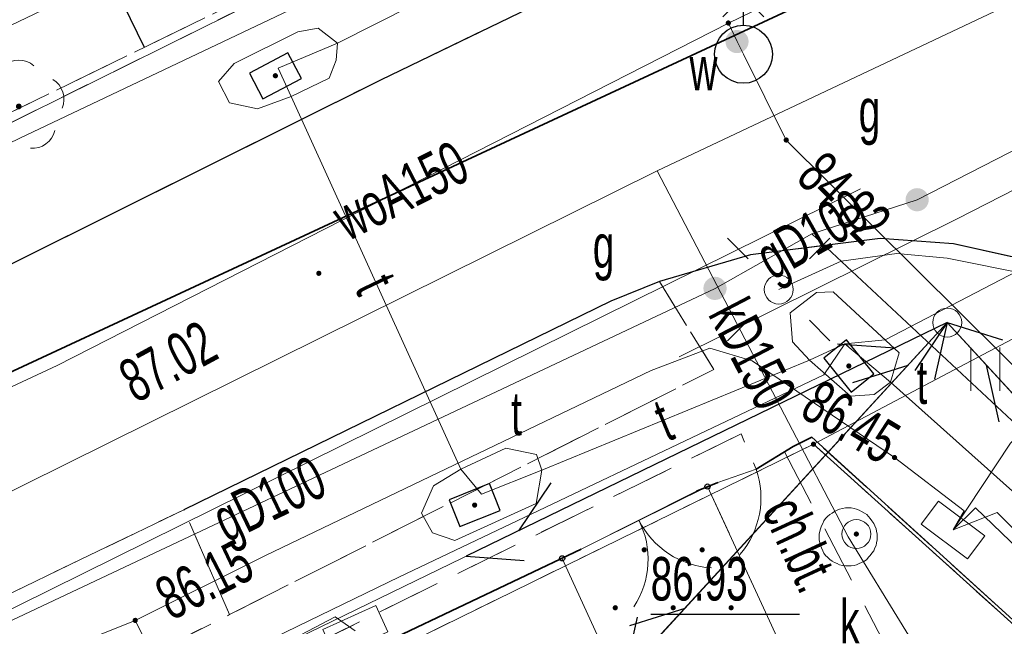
# Model space of a CAD drawing. Header units: metres. Extents: x 7504240 to 7504745, y 5782869 to 5783359.
# Tile 61 of 93: x 7504540 to 7504557, y 5783016 to 5783026. Entities that reach past the tile are written whole.
import ezdxf
from ezdxf.enums import TextEntityAlignment as Align

# ---------------------------------------------------------------- set-up
doc = ezdxf.new("R2010")
doc.units = ezdxf.units.M
doc.header["$MEASUREMENT"] = 0
for name, pattern in [('1.0_0.5', [1.5, 1, -0.5]), ('1.5_0.5', [2, 1.5, -0.5]), ('219-500', [0]), ('egug-500', [1, 0.5, -0.5]), ('l219_500', [0]), ('l32_500', [0]), ('otob_500', [0]), ('otof_500', [0]), ('sutp_500', [0])]:
    doc.linetypes.add(name, pattern=pattern)
doc.layers.get('0').update_dxf_attribs({"color": 2, "linetype": 'CONTINUOUS', "lineweight": 5})
for name, color, linetype in [('000 Inne (niezydentyfikowane)', 7, 'CONTINUOUS'), ('203-punkt graniczny', 7, 'CONTINUOUS'), ('216-obręb ewidencyjny', 7, 'CONTINUOUS'), ('218-kontur użytku gruntowego', 7, 'CONTINUOUS'), ('219-działka ewidencyjna', 7, 'CONTINUOUS'), ('brama', 7, 'CONTINUOUS'), ('chodnik', 7, 'CONTINUOUS'), ('chodnik-Atr17', 7, 'CONTINUOUS'), ('drzewo liściaste', 7, 'CONTINUOUS'), ('furtka', 7, 'CONTINUOUS'), ('hydrant', 7, 'CONTINUOUS'), ('jezdnia', 7, 'CONTINUOUS'), ('komora podziemna', 7, 'CONTINUOUS'), ('krawężnik', 7, 'CONTINUOUS'), ('latarnia', 7, 'CONTINUOUS'), ('ogrodzenie trwałe', 7, 'CONTINUOUS'), ('pikieta sztuczna', 7, 'CONTINUOUS'), ('pikieta sztuczna-Atr2', 7, 'CONTINUOUS'), ('przewód elektroenergetyczny podziemny', 7, 'CONTINUOUS'), ('przewód gazowy', 7, 'CONTINUOUS'), ('przewód gazowy-Atr1', 7, 'CONTINUOUS'), ('przewód kanalizacyjny', 7, 'CONTINUOUS'), ('przewód kanalizacyjny-Atr1', 7, 'CONTINUOUS'), ('przewód telekomunikacyjny napowietrzny', 7, 'CONTINUOUS'), ('przewód telekomunikacyjny podziemny', 7, 'CONTINUOUS'), ('przewód telekomunikacyjny podziemny-Atr1', 7, 'CONTINUOUS'), ('przewód wodociągowy', 7, 'CONTINUOUS'), ('przewód wodociągowy-Atr1', 7, 'CONTINUOUS'), ('Punkt budynku', 7, 'CONTINUOUS'), ('rzędna', 7, 'CONTINUOUS'), ('rzędna-Atr2', 7, 'CONTINUOUS'), ('skarpa nieumocniona', 7, 'CONTINUOUS'), ('szafa elektroenergetyczna lub kontener', 7, 'CONTINUOUS'), ('słup przewodów napowietrznych', 7, 'CONTINUOUS'), ('trawnik', 7, 'CONTINUOUS'), ('wjazd do podziemia', 7, 'CONTINUOUS'), ('właz do komory lub kanału - okrągły', 7, 'CONTINUOUS'), ('właz do komory lub kanału - okrągły-Atr17', 7, 'CONTINUOUS'), ('właz do komory lub kanału - prostokątny', 7, 'CONTINUOUS'), ('właz do komory lub kanału - prostokątny-Atr17', 7, 'CONTINUOUS'), ('zasuwa lub zawór', 7, 'CONTINUOUS'), ('zasuwa lub zawór-Atr17', 7, 'CONTINUOUS')]:
    doc.layers.add(name, color=color, linetype=linetype)
doc.styles.get("Standard").update_dxf_attribs({"font": 'Working1250', "width": 0.75})
doc.linetypes.add('902-500', pattern='A,3.75,0,[1,ksztalty.shx,S=0.5,R=0,X=0,Y=0],3.75', length=7.5)

# ---------------------------------------------------------------- blocks, each defined once
blk = doc.blocks.new('OP021')
at = {"linetype": 'Continuous', "lineweight": 13}
h = blk.add_hatch(color=0, dxfattribs=at)
edge = h.paths.add_edge_path()
edge.add_arc((0, 0), 0.05, 0, 360)
at = {"color": 0, "linetype": 'Continuous', "lineweight": 13}
for centre, start, end in [((0, 0.4), 49.272, 130.728), ((-0.38, 0.124), 121.308, 202.548), ((0.38, 0.124), 337.452, 58.692), ((-0.235, -0.324), 193.221, 274.871), ((0.235, -0.324), 265.129, 346.779)]:
    blk.add_arc(centre, 0.4, start, end, dxfattribs=at)
blk = doc.blocks.new('PW01')
at = {"linetype": 'Continuous', "lineweight": 13}
h = blk.add_hatch(color=0, dxfattribs=at)
edge = h.paths.add_edge_path()
edge.add_arc((0, 0), 0.045, 0, 360)
blk = doc.blocks.new('SUPWP')
at = {"color": 0, "linetype": 'Continuous'}
blk.add_lwpolyline([(-0.375, -0.25), (0.375, -0.25), (0.375, 0.25), (-0.375, 0.25)], close=True, dxfattribs=at)
blk = doc.blocks.new('US18')
at = {"color": 0, "linetype": 'Continuous', "lineweight": 13}
for p, q in [((-0.5, -0.25), (-0.5, 0.25)), ((-0.5, 0.25), (0.5, 0.25)), ((0.5, -0.25), (0.5, 0.25)), ((-0.5, -0.25), (0.5, -0.25))]:
    blk.add_line(p, q, dxfattribs=at)
blk = doc.blocks.new('US25')
at = {"linetype": 'Continuous', "lineweight": 0}
h = blk.add_hatch(color=0, dxfattribs=at)
edge = h.paths.add_edge_path()
edge.add_arc((0, 0), 0.2, 0, 360)
blk = doc.blocks.new('SUWH')
at = {"color": 0, "linetype": 'Continuous'}
for p in [(-0.354, 0.646), (0, 0.5), (0.354, 0.646)]:
    blk.add_line(p, (0, 1), dxfattribs=at)
blk.add_circle((0, 0), 0.5, dxfattribs=at)
blk = doc.blocks.new('SM01')
at = {"color": 0, "linetype": 'Continuous', "lineweight": 13}
for p, q in [((-0.53, 0.531), (-0.883, 0.884)), ((0.531, 0.531), (0.884, 0.884)), ((-0.53, -0.53), (-0.883, -0.883)), ((0.531, -0.53), (0.884, -0.883))]:
    blk.add_line(p, q, dxfattribs=at)
blk.add_circle((0, 0), 0.25, dxfattribs=at)
blk = doc.blocks.new('US22')
at = {"color": 0, "linetype": 'Continuous', "lineweight": 13}
blk.add_circle((0, 0), 0.25, dxfattribs=at)
blk = doc.blocks.new('US15')
at = {"color": 0, "linetype": 'Continuous', "lineweight": 13}
blk.add_circle((0, 0), 0.25, dxfattribs=at)
blk = doc.blocks.new('OK02')
at = {"color": 0, "linetype": 'Continuous', "lineweight": 0}
for centre, start, end in [((-1.5, 0), 0, 60), ((1.5, 0), 120, 180)]:
    blk.add_arc(centre, 1.5, start, end, dxfattribs=at)
blk = doc.blocks.new('OK04')
at = {"color": 0, "linetype": 'Continuous', "lineweight": 0}
blk.add_arc((1.5, 0.001), 1.5, 120, 180, dxfattribs=at)
blk = doc.blocks.new('TU04')
at = {"color": 0, "linetype": 'Continuous', "lineweight": 13}
for p, q in [((0, 0), (0, 0.75)), ((0.5, 0), (0.5, 0.75))]:
    blk.add_line(p, q, dxfattribs=at)
blk = doc.blocks.new('SUTP')
at = {"color": 0, "linetype": 'Continuous'}
for p, q in [((0, 0), (0.866, 0.5)), ((9.232, 0), (8.366, 0.5)), ((0, 0), (9.232, 0)), ((1.866, -0.5), (1, 0)), ((7.366, -0.5), (8.232, 0))]:
    blk.add_line(p, q, dxfattribs=at)
blk = doc.blocks.new('203')
at = {"linetype": 'Continuous', "lineweight": 0}
h = blk.add_hatch(color=0, dxfattribs=at)
edge = h.paths.add_edge_path()
edge.add_arc((0, 0), 0.045, 0, 360)
blk = doc.blocks.new('PUNKTBUD')
at = {"color": 0}
blk.add_circle((0, 0), 0.045, dxfattribs=at)
blk = doc.blocks.new('PW02')
at = {"linetype": 'Continuous', "lineweight": 13}
h = blk.add_hatch(color=0, dxfattribs=at)
edge = h.paths.add_edge_path()
edge.add_arc((0, 0), 0.045, 0, 360)

msp = doc.modelspace()

# ---------------------------------------------------------------- linework, layer by layer
at = {"layer": '000 Inne (niezydentyfikowane)', "color": 7, "linetype": 'Continuous', "lineweight": 25, "flags": 128}
msp.add_lwpolyline([(7504541.98, 5783025.51), (7504539.91, 5783029.75)], dxfattribs=at)
at = {"layer": '216-obręb ewidencyjny', "color": 7, "linetype": 'l32_500', "lineweight": 35, "flags": 128}
msp.add_lwpolyline([(7504628.61, 5783061.26), (7504478.44, 5782991.44)], dxfattribs=at)
at = {"layer": '218-kontur użytku gruntowego', "color": 3, "linetype": 'egug-500', "lineweight": 18, "flags": 128}
for points in [[(7504478.44, 5782991.44), (7504628.61, 5783061.26)], [(7504519.04, 5783014), (7504567.29, 5783037.88)], [(7504553.53, 5783018.66), (7504546.22, 5783015.08)], [(7504573.795, 5783000.391), (7504553.53, 5783018.66)]]:
    msp.add_lwpolyline(points, dxfattribs=at)
at = {"layer": '219-działka ewidencyjna', "color": 7, "linetype": 'l219_500', "lineweight": 18, "flags": 128}
msp.add_lwpolyline([(7504628.61, 5783061.26), (7504478.44, 5782991.44)], dxfattribs=at)
at = {"layer": '219-działka ewidencyjna', "color": 7, "linetype": '219-500', "lineweight": 18, "flags": 128}
for points in [[(7504628.61, 5783061.26), (7504478.44, 5782991.44)], [(7504519.04, 5783014), (7504567.29, 5783037.88)], [(7504553.53, 5783018.66), (7504573.34, 5783029.13)], [(7504546.22, 5783015.08), (7504553.53, 5783018.66)], [(7504573.795, 5783000.391), (7504553.53, 5783018.66)]]:
    msp.add_lwpolyline(points, dxfattribs=at)
at = {"layer": 'brama', "color": 7, "linetype": 'otob_500', "lineweight": 18, "flags": 128}
msp.add_lwpolyline([(7504551.51, 5783017.85), (7504549.52, 5783016.85)], dxfattribs=at)
at = {"layer": 'chodnik', "color": 7, "linetype": '1.0_0.5', "lineweight": 18, "flags": 128}
for points in [[(7504542.66, 5783017.53), (7504550.03, 5783021.13), (7504550.87, 5783021.47), (7504551.81, 5783019.95), (7504543.45, 5783015.72)], [(7504543.13, 5783013.81), (7504542.62, 5783014.08), (7504552.28, 5783018.84), (7504552.54, 5783018.23), (7504551.88, 5783018), (7504551.51, 5783017.85), (7504549.52, 5783016.85)], [(7504553.03, 5783018.53), (7504556.09, 5783012.67), (7504556.31, 5783012.15), (7504555.31, 5783011.7), (7504555.57, 5783011.09), (7504554.98, 5783010.84), (7504553.94, 5783013.08), (7504551.7, 5783017.93), (7504552.54, 5783018.23)]]:
    msp.add_lwpolyline(points, close=True, dxfattribs=at)
at = {"layer": 'furtka', "color": 7, "linetype": 'otof_500', "lineweight": 18, "flags": 128}
msp.add_lwpolyline([(7504552.54, 5783018.23), (7504551.88, 5783018)], dxfattribs=at)
at = {"layer": 'jezdnia', "color": 7, "linetype": '1.5_0.5', "lineweight": 18, "flags": 128}
for points in [[(7504258.91, 5783102.195), (7504259.32, 5783101.71), (7504260.19, 5783100.87), (7504261.03, 5783100.2), (7504262.23, 5783099.48), (7504263.58, 5783098.75), (7504271.27, 5783096.34), (7504273.07, 5783095.78), (7504273.4, 5783095.77), (7504279.31, 5783093.59), (7504279.17, 5783092.79), (7504278.85, 5783090.82), (7504278.64, 5783087.72), (7504278.81, 5783086.08), (7504282.18, 5783066.33), (7504283.44, 5783058.97), (7504284.42, 5783053.22), (7504284.91, 5783049.94), (7504285.49, 5783046.49), (7504285.84, 5783044.92), (7504286.31, 5783043.45), (7504286.85, 5783042.21), (7504287.36, 5783041.25), (7504289.58, 5783038.5), (7504293.54, 5783034.48), (7504295.7, 5783032.45), (7504300.71, 5783028.28), (7504305.95, 5783024.59), (7504308.28, 5783023.17), (7504310.62, 5783021.96), (7504313.43, 5783020.91), (7504340.95, 5783013.8), (7504343.87, 5783015), (7504366.83, 5783009.82), (7504368.46, 5783007.35), (7504380.09, 5783004.41), (7504392.58, 5783000.89), (7504409.71, 5782996.44), (7504418.79, 5782994.61), (7504427.67, 5782993.29), (7504438.12, 5782992.39), (7504446.48, 5782991.94), (7504453.86, 5782991.9), (7504457.37, 5782992.02), (7504461.74, 5782992.36), (7504466.89, 5782992.96), (7504475.17, 5782994.75), (7504481.39, 5782996.44), (7504489.89, 5782999.25), (7504498.82, 5783002.54), (7504509.98, 5783007.34), (7504522.54, 5783013.35), (7504529.26, 5783016.68), (7504538.28, 5783021.08), (7504546.06, 5783024.95), (7504563.03, 5783033.15), (7504576.07, 5783039.52), (7504582.27, 5783042.49), (7504590.59, 5783046.56), (7504598.34, 5783050.34), (7504604.14, 5783053.16), (7504612.18, 5783057.1), (7504619.41, 5783060.65), (7504623.25, 5783062.68), (7504628.55, 5783065.83), (7504632.69, 5783068.5), (7504637.19, 5783071.66), (7504640.42, 5783074.18), (7504646.93, 5783079.7), (7504651.35, 5783083.5), (7504656.24, 5783087.72), (7504659.96, 5783091.18), (7504663.58, 5783094.96), (7504668.61, 5783100.21), (7504672.24, 5783104.28), (7504673.98, 5783106.47), (7504676.16, 5783109.22), (7504677.92, 5783111.69), (7504683.21, 5783119.6), (7504692.97, 5783134.06), (7504697.28, 5783140.66), (7504703.94, 5783137.76), (7504702.01, 5783134.84), (7504700.11, 5783131.95), (7504682.52, 5783107.61), (7504681.53, 5783107.36), (7504680.83, 5783106.66), (7504679.47, 5783104.87), (7504671.52, 5783096.13), (7504667.4, 5783091.62), (7504665.49, 5783089.55), (7504663.61, 5783087.67), (7504662.46, 5783086.44), (7504660.96, 5783085.08), (7504658.9, 5783083.2), (7504656.05, 5783080.53), (7504654.45, 5783079), (7504652.94, 5783077.72), (7504651.64, 5783076.47), (7504650.36, 5783075.37), (7504648.75, 5783073.98), (7504646.46, 5783072.13), (7504645.81, 5783071.59), (7504644.26, 5783070.33), (7504641.19, 5783067.95), (7504637.74, 5783065.38), (7504634.35, 5783062.98), (7504630.46, 5783060.56), (7504628.13, 5783059.2), (7504623.19, 5783056.57), (7504609.99, 5783050.25), (7504604.6, 5783047.61), (7504591.25, 5783041.21), (7504585.49, 5783038.44), (7504574.11, 5783032.73), (7504572.98, 5783032.14), (7504571.83, 5783031.12), (7504570.86, 5783029.98), (7504570.06, 5783028.28), (7504569.86, 5783026.77), (7504569.7, 5783024.89), (7504570.78, 5783021.85), (7504573.24, 5783017.15), (7504573.89, 5783016.17), (7504582.776, 5783007.938)], [(7504577.831, 5783003.782), (7504558.98, 5783020.81), (7504558.19, 5783021.34), (7504557.01, 5783021.88), (7504555.95, 5783022.12), (7504554.68, 5783022.21), (7504552.44, 5783021.93), (7504550.87, 5783021.47), (7504550.03, 5783021.13), (7504542.66, 5783017.53), (7504537.48, 5783015.03), (7504523.13, 5783008.03), (7504517.19, 5783005.17), (7504514.08, 5783003.77), (7504502.02, 5782998.51), (7504488.87, 5782993.68), (7504484.23, 5782992.16), (7504480.8, 5782991.1), (7504476.85, 5782990.02), (7504473.94, 5782989.24), (7504470.36, 5782988.44), (7504467.43, 5782987.96), (7504464.96, 5782987.62), (7504462.36, 5782987.31), (7504458.59, 5782987.02), (7504449.03, 5782986.88), (7504442.13, 5782987.04), (7504437.74, 5782987.41), (7504430.56, 5782987.86), (7504427.73, 5782988.13), (7504424.96, 5782988.52), (7504413.65, 5782990.36), (7504405.37, 5782992.35), (7504396.6, 5782994.48), (7504380.09, 5782998.65), (7504378.7, 5782997.69), (7504375.03, 5782998.38), (7504374.88, 5783000.07), (7504368.43, 5783001.67), (7504353.45, 5783005.46), (7504353.03, 5783003.8), (7504350.27, 5783004.56), (7504350.7, 5783006.22), (7504338.73, 5783009.18), (7504327.02, 5783012.16), (7504317.39, 5783014.53), (7504311.06, 5783016.11), (7504310.08, 5783016.41), (7504309.45, 5783016.6), (7504308.89, 5783016.86), (7504307.34, 5783017.55), (7504306.48, 5783018.06), (7504305, 5783018.95), (7504300.2, 5783022.51), (7504296.41, 5783025.45), (7504290.27, 5783030.5), (7504289.3, 5783031.28), (7504288.43, 5783032.11), (7504287.13, 5783033.44), (7504286.42, 5783034.2), (7504285.74, 5783034.91), (7504285.14, 5783035.65), (7504284.47, 5783036.52), (7504283.9, 5783037.33), (7504282.84, 5783038.99), (7504282.4, 5783039.77), (7504281.96, 5783040.59), (7504281.75, 5783041.13), (7504281.47, 5783041.8), (7504281.28, 5783042.41), (7504281.2, 5783042.89), (7504280.37, 5783047.58), (7504276.97, 5783066.63), (7504274.5, 5783079.66), (7504273.59, 5783081.67), (7504272.03, 5783083.99), (7504270.85, 5783085.15), (7504269.08, 5783086.4), (7504267.35, 5783087.7), (7504266.48, 5783088.16), (7504264.89, 5783089.01), (7504263.28, 5783089.41), (7504262.39, 5783089.46), (7504261.52, 5783089.34), (7504260.42, 5783089.03), (7504259.51, 5783088.65), (7504258.89, 5783088.26), (7504258.31, 5783087.84), (7504257.46, 5783087.08), (7504256.96, 5783086.56), (7504256.52, 5783086.01), (7504256.18, 5783085.39), (7504254.9, 5783082.31), (7504255.4, 5783082.11), (7504255.2, 5783081.51), (7504254.64, 5783081.7), (7504250.768, 5783072.44)]]:
    msp.add_lwpolyline(points, dxfattribs=at)
msp.add_lwpolyline([(7504543.13, 5783013.81), (7504540.5, 5783012.46), (7504539.7, 5783012.14), (7504538.89, 5783012.28), (7504538.28, 5783013.4), (7504537.48, 5783015.03), (7504542.66, 5783017.53), (7504543.45, 5783015.72), (7504542.15, 5783015.07), (7504542.62, 5783014.08)], close=True, dxfattribs=at)
at = {"layer": 'komora podziemna', "color": 30, "linetype": 'Continuous', "lineweight": 18, "flags": 128}
for points in [[(7504544.51, 5783024.66), (7504543.93, 5783024.45), (7504543.45, 5783024.55), (7504543.26, 5783024.92), (7504543.53, 5783025.23), (7504544.63, 5783025.78), (7504544.98, 5783025.84), (7504545.31, 5783025.58), (7504545.29, 5783025.29), (7504545.17, 5783024.98)], [(7504554.86, 5783019.73), (7504554.58, 5783019.52), (7504554.17, 5783019.49), (7504553.46, 5783020.11), (7504553.17, 5783020.43), (7504553.13, 5783020.93), (7504553.58, 5783021.28), (7504553.87, 5783021.29), (7504555.01, 5783020.24)], [(7504547.44, 5783018.23), (7504548.22, 5783018.59), (7504548.75, 5783018.48), (7504548.84, 5783018.21), (7504548.74, 5783017.64), (7504547.34, 5783017), (7504546.95, 5783017.13), (7504546.76, 5783017.47), (7504546.97, 5783017.94)]]:
    msp.add_lwpolyline(points, close=True, dxfattribs=at)
at = {"layer": 'komora podziemna', "color": 34, "linetype": 'Continuous', "lineweight": 18, "flags": 128}
msp.add_lwpolyline([(7504554.63, 5783017.06), (7504554.63, 5783017.01), (7504554.62, 5783016.96), (7504554.61, 5783016.91), (7504554.59, 5783016.87), (7504554.57, 5783016.82), (7504554.54, 5783016.78), (7504554.51, 5783016.74), (7504554.48, 5783016.71), (7504554.45, 5783016.67), (7504554.41, 5783016.64), (7504554.36, 5783016.62), (7504554.32, 5783016.6), (7504554.27, 5783016.58), (7504554.23, 5783016.57), (7504554.18, 5783016.56), (7504554.13, 5783016.56), (7504554.08, 5783016.56), (7504554.03, 5783016.57), (7504553.98, 5783016.58), (7504553.94, 5783016.6), (7504553.89, 5783016.62), (7504553.85, 5783016.64), (7504553.81, 5783016.67), (7504553.77, 5783016.71), (7504553.74, 5783016.74), (7504553.71, 5783016.78), (7504553.69, 5783016.82), (7504553.67, 5783016.87), (7504553.65, 5783016.91), (7504553.64, 5783016.96), (7504553.63, 5783017.01), (7504553.63, 5783017.06), (7504553.63, 5783017.11), (7504553.64, 5783017.16), (7504553.65, 5783017.2), (7504553.67, 5783017.25), (7504553.69, 5783017.29), (7504553.71, 5783017.34), (7504553.74, 5783017.38), (7504553.77, 5783017.41), (7504553.81, 5783017.45), (7504553.85, 5783017.47), (7504553.89, 5783017.5), (7504553.94, 5783017.52), (7504553.98, 5783017.54), (7504554.03, 5783017.55), (7504554.08, 5783017.56), (7504554.13, 5783017.56), (7504554.18, 5783017.56), (7504554.23, 5783017.55), (7504554.27, 5783017.54), (7504554.32, 5783017.52), (7504554.36, 5783017.5), (7504554.41, 5783017.47), (7504554.45, 5783017.45), (7504554.48, 5783017.41), (7504554.51, 5783017.38), (7504554.54, 5783017.34), (7504554.57, 5783017.29), (7504554.59, 5783017.25), (7504554.61, 5783017.2), (7504554.62, 5783017.16), (7504554.63, 5783017.11)], close=True, dxfattribs=at)
at = {"layer": 'krawężnik', "color": 7, "linetype": 'Continuous', "lineweight": 25, "flags": 128}
for points in [[(7504466.89, 5782992.96), (7504475.17, 5782994.75), (7504481.39, 5782996.44), (7504489.89, 5782999.25), (7504498.82, 5783002.54), (7504509.98, 5783007.34), (7504522.54, 5783013.35), (7504529.26, 5783016.68), (7504538.28, 5783021.08), (7504546.06, 5783024.95), (7504563.03, 5783033.15), (7504576.07, 5783039.52), (7504582.27, 5783042.49), (7504590.59, 5783046.56), (7504598.34, 5783050.34), (7504604.14, 5783053.16), (7504612.18, 5783057.1), (7504619.41, 5783060.65), (7504623.25, 5783062.68), (7504628.55, 5783065.83)], [(7504577.831, 5783003.782), (7504558.98, 5783020.81), (7504558.19, 5783021.34), (7504557.01, 5783021.88), (7504555.95, 5783022.12), (7504554.68, 5783022.21), (7504552.44, 5783021.93), (7504550.87, 5783021.47)], [(7504550.87, 5783021.47), (7504550.03, 5783021.13), (7504542.66, 5783017.53)]]:
    msp.add_lwpolyline(points, dxfattribs=at)
at = {"layer": 'ogrodzenie trwałe', "color": 7, "linetype": '902-500', "lineweight": 35, "flags": 128}
for points in [[(7504573.899, 5783000.478), (7504573.17, 5783001.14), (7504565.26, 5783008.22), (7504558.93, 5783013.85), (7504553.5, 5783018.78), (7504553.18, 5783018.62)], [(7504553.18, 5783018.62), (7504552.54, 5783018.23)], [(7504551.88, 5783018), (7504551.51, 5783017.85)], [(7504549.52, 5783016.85), (7504543.13, 5783013.81)]]:
    msp.add_lwpolyline(points, dxfattribs=at)
at = {"layer": 'przewód elektroenergetyczny podziemny', "color": 1, "linetype": 'Continuous', "lineweight": 18, "flags": 128}
for points in [[(7504513.3, 5783011.07), (7504523.69, 5783016.1), (7504539.83, 5783023.94), (7504547.76, 5783027.71), (7504560.67, 5783034.06), (7504578.95, 5783042.96), (7504584.15, 5783045.54), (7504595.01, 5783050.7), (7504607.82, 5783056.9), (7504616.05, 5783060.96), (7504622.94, 5783064.65), (7504628.33, 5783067.92), (7504632.39, 5783070.53), (7504638.06, 5783074.86), (7504643.21, 5783078.95), (7504655.29, 5783089.21), (7504661.5, 5783095.12)], [(7504628.69, 5783057.88), (7504627.29, 5783057.19), (7504622.68, 5783054.92), (7504616.05, 5783051.68), (7504612.13, 5783049.96), (7504611.27, 5783049.57), (7504608.6, 5783048.25), (7504605.93, 5783046.95), (7504601.31, 5783044.65), (7504597.39, 5783042.81), (7504593.69, 5783040.99), (7504588.82, 5783038.68), (7504576.62, 5783032.74), (7504565.6, 5783027.46), (7504556.01, 5783022.55), (7504551.21, 5783020.17)], [(7504552.93, 5783021.33), (7504554.01, 5783021.82), (7504554.97, 5783021.95), (7504555.84, 5783021.87), (7504557.24, 5783021.59), (7504557.81, 5783020.79), (7504558.57, 5783020.8), (7504577.511, 5783003.513)], [(7504559.22, 5783020.5), (7504557.76, 5783019.57), (7504556.93, 5783018.68), (7504555.94, 5783017.18)], [(7504518.54, 5783001.97), (7504518.41, 5783002.19), (7504517.64, 5783003.51), (7504517.78, 5783003.93), (7504519.25, 5783004.79), (7504520.73, 5783005.54), (7504524.74, 5783007.53), (7504533.07, 5783011.64), (7504537.05, 5783013.71), (7504541.82, 5783015.62), (7504544.07, 5783016.74), (7504550.73, 5783019.93), (7504551.74, 5783020.32), (7504552.47, 5783020.1), (7504554.93, 5783018.43), (7504556.13, 5783017.51), (7504555.94, 5783017.18)], [(7504555.94, 5783017.18), (7504556.33, 5783017.56), (7504560.69, 5783013.37), (7504561.86, 5783012.68), (7504562.63, 5783011.5), (7504564.07, 5783010.74), (7504570.46, 5783004.53), (7504573.69, 5783001.46), (7504575.92, 5783003.27), (7504576.551, 5783002.706)], [(7504574.145, 5783000.685), (7504563.36, 5783010.83), (7504556.7, 5783017.48), (7504555.94, 5783017.18)], [(7504541.82, 5783015.62), (7504542.35, 5783014.57), (7504542.79, 5783014.38), (7504545.27, 5783015.68), (7504545.62, 5783015.44)]]:
    msp.add_lwpolyline(points, dxfattribs=at)
at = {"layer": 'przewód gazowy', "color": 52, "linetype": 'Continuous', "lineweight": 18, "flags": 128}
for points in [[(7504555.32, 5783022.88), (7504569.63, 5783030.22), (7504583.86, 5783036.96), (7504591.78, 5783041.04), (7504592.32, 5783041.17)], [(7504554.34, 5783023.07), (7504526.37, 5783009.23), (7504507.03, 5782999.5), (7504505.07, 5782998.82)], [(7504551.83, 5783021.35), (7504553.5, 5783022.29), (7504555.32, 5783022.88)], [(7504553.5, 5783022.29), (7504562.91, 5783013.51), (7504565.41, 5783011.16), (7504575.52, 5783001.91), (7504575.559, 5783001.873)], [(7504536.43, 5783014.09), (7504551.83, 5783021.35)]]:
    msp.add_lwpolyline(points, dxfattribs=at)
at = {"layer": 'przewód kanalizacyjny', "color": 34, "linetype": 'Continuous', "lineweight": 18, "flags": 128}
for points in [[(7504513.36, 5783005.51), (7504529.44, 5783012.82), (7504533.34, 5783014.71), (7504550.83, 5783023.38), (7504562.47, 5783028.88)], [(7504550.83, 5783023.38), (7504554.13, 5783017.06)], [(7504554.13, 5783017.06), (7504556.12, 5783013.82), (7504567.2, 5782995.53)]]:
    msp.add_lwpolyline(points, dxfattribs=at)
at = {"layer": 'przewód telekomunikacyjny napowietrzny', "color": 30, "linetype": 'sutp_500', "lineweight": 18, "flags": 128}
for points in [[(7504511.55, 5782999.25), (7504555.84, 5783020.76)], [(7504555.84, 5783020.76), (7504511.55, 5782999.25)], [(7504555.84, 5783020.76), (7504545.06, 5783009.03)], [(7504555.84, 5783020.76), (7504574.246, 5783000.77)]]:
    msp.add_lwpolyline(points, dxfattribs=at)
at = {"layer": 'przewód telekomunikacyjny podziemny', "color": 30, "linetype": 'Continuous', "lineweight": 18, "flags": 128}
for points in [[(7504463.15, 5782999.02), (7504471.09, 5782999.15), (7504478.68, 5783004.23), (7504493.13, 5783007.42), (7504504.4, 5783010.85), (7504508.58, 5783012.28), (7504514.68, 5783014.7), (7504518.8, 5783016.37), (7504523.24, 5783018.2), (7504527.22, 5783019.84), (7504532.04, 5783022.22), (7504537.62, 5783024.91), (7504551.96, 5783031.78), (7504563.57, 5783037.92), (7504570.49, 5783041.86), (7504580.41, 5783046.56), (7504589.73, 5783051.14), (7504609.62, 5783060.94), (7504614.36, 5783063.28), (7504615.87, 5783060.4), (7504615.74, 5783059.81)], [(7504544.29, 5783025.15), (7504545.31, 5783025.58), (7504571.75, 5783038.92), (7504614.81, 5783059.24), (7504615.71, 5783059.69)], [(7504590.4, 5783038.6), (7504588.25, 5783037.68), (7504564.15, 5783025.34), (7504554.77, 5783020.46), (7504554.07, 5783020.39)], [(7504547.8, 5783017.8), (7504547.44, 5783018.23), (7504544.51, 5783024.66), (7504544.29, 5783025.15)], [(7504511.98, 5782999.6), (7504531.28, 5783009.05), (7504546.38, 5783016.37), (7504553.71, 5783019.86), (7504554.07, 5783020.39)], [(7504554.07, 5783020.39), (7504553.46, 5783020.11), (7504548.84, 5783018.21), (7504547.8, 5783017.8)], [(7504574.915, 5783001.332), (7504566.2, 5783009.6), (7504554.86, 5783019.73), (7504554.07, 5783020.39)]]:
    msp.add_lwpolyline(points, dxfattribs=at)
at = {"layer": 'przewód wodociągowy', "color": 5, "linetype": 'Continuous', "lineweight": 18, "flags": 128}
for points in [[(7504552.06, 5783025.93), (7504579.68, 5783039.34)], [(7504540.47, 5783020.02), (7504552.06, 5783025.93)], [(7504575.944, 5783002.196), (7504562.3, 5783014.74), (7504562.07, 5783014.97), (7504553.06, 5783023.91), (7504552.32, 5783025.39), (7504552.21, 5783025.61), (7504552.06, 5783025.93)], [(7504540.47, 5783020.02), (7504524.33, 5783012.49), (7504510.65, 5783005.94)]]:
    msp.add_lwpolyline(points, dxfattribs=at)
at = {"layer": 'rzędna-Atr2', "color": 7, "flags": 128}
msp.add_lwpolyline([(7504550.72, 5783015.73), (7504553.289, 5783015.73)], dxfattribs=at)
at = {"layer": 'skarpa nieumocniona', "color": 7, "linetype": '1.0_0.5', "lineweight": 18, "flags": 128}
msp.add_lwpolyline([(7504380.26, 5783157.29), (7504360.6, 5783143.78), (7504316.18, 5783114.33), (7504308.12, 5783108.39), (7504301.16, 5783102.47), (7504297.24, 5783098.07), (7504295, 5783094.94), (7504291.32, 5783088.62), (7504289.64, 5783082.62), (7504289, 5783074.3), (7504289.05, 5783069.88), (7504290.14, 5783061.08), (7504292.11, 5783054.55), (7504294.02, 5783050.56), (7504299.26, 5783044.09), (7504307.08, 5783036.72), (7504312.87, 5783033.06), (7504316.58, 5783031.37), (7504328.4, 5783028.9), (7504351.13, 5783023.78), (7504363.39, 5783021.3), (7504413.85, 5783010.73), (7504431.69, 5783007.41), (7504436.75, 5783006.68), (7504449.41, 5783006.34), (7504455.77, 5783006.68), (7504466.29, 5783007.91), (7504473.68, 5783009.36), (7504480.69, 5783011.01), (7504494.41, 5783014.72), (7504506.9, 5783019.28), (7504519.45, 5783025.13), (7504534.08, 5783032.16), (7504551.57, 5783040.71), (7504569.46, 5783049.26), (7504587.18, 5783058.15), (7504598.88, 5783063.95), (7504609.85, 5783070.47), (7504626.84, 5783080.04), (7504636.35, 5783086.39), (7504644.85, 5783093.82), (7504653.4, 5783101.92), (7504661.84, 5783111.43), (7504671.68, 5783124.09), (7504681.81, 5783136.8), (7504682.99, 5783139.33), (7504682.99, 5783141.47), (7504681.9, 5783149.9), (7504687.5, 5783150.11), (7504691.23, 5783148.09), (7504688.67, 5783134.36), (7504687.62, 5783131.16), (7504670.58, 5783105.9), (7504665.57, 5783099.62), (7504660.83, 5783094.45), (7504651.28, 5783086.01), (7504639.63, 5783075.99), (7504633.77, 5783072.09), (7504616.16, 5783061.81), (7504605.84, 5783056.43), (7504578.71, 5783043.4), (7504537.89, 5783023.52), (7504518.91, 5783013.94), (7504507.93, 5783008.75), (7504501.44, 5783006.01), (7504493.81, 5783003.86), (7504483.25, 5783001.26), (7504466.9, 5782996.88), (7504461.31, 5782996.25), (7504448.12, 5782995.98), (7504439.68, 5782995.93), (7504424.97, 5782996.88), (7504417.47, 5782998.08), (7504402.32, 5783001.64), (7504382.41, 5783006.37), (7504367, 5783010.06), (7504349.55, 5783014.23), (7504312.94, 5783023.2), (7504304.88, 5783028.31), (7504298.92, 5783033.22), (7504294.33, 5783037.81), (7504290.06, 5783044.03), (7504286.84, 5783049.67), (7504284.73, 5783055.27), (7504283.46, 5783061.23), (7504282.72, 5783067.77), (7504282.14, 5783078.58), (7504282.35, 5783082.9), (7504283.67, 5783088.23), (7504285.41, 5783094.35), (7504288.53, 5783099.88), (7504292.8, 5783105.26), (7504299.13, 5783111.8), (7504305.14, 5783117.18), (7504311.05, 5783121.77), (7504324.28, 5783130.74), (7504335.99, 5783138.86), (7504380.83, 5783168.62), (7504391.47, 5783175.56), (7504419.98, 5783194.78), (7504441.54, 5783209.35), (7504458.79, 5783221.06), (7504464.22, 5783218.59), (7504462.78, 5783216.55), (7504450.84, 5783204.54), (7504448.08, 5783202.3), (7504441.38, 5783197.83), (7504424.07, 5783186.48), (7504393.68, 5783166.39)], close=True, dxfattribs=at)
msp.add_lwpolyline([(7504380.26, 5783157.29), (7504360.6, 5783143.78), (7504316.18, 5783114.33), (7504308.12, 5783108.39), (7504301.16, 5783102.47), (7504297.24, 5783098.07), (7504295, 5783094.94), (7504291.32, 5783088.62), (7504289.64, 5783082.62), (7504289, 5783074.3), (7504289.05, 5783069.88), (7504290.14, 5783061.08), (7504292.11, 5783054.55), (7504294.02, 5783050.56), (7504299.26, 5783044.09), (7504307.08, 5783036.72), (7504312.87, 5783033.06), (7504316.58, 5783031.37), (7504328.4, 5783028.9), (7504351.13, 5783023.78), (7504363.39, 5783021.3), (7504413.85, 5783010.73), (7504431.69, 5783007.41), (7504436.75, 5783006.68), (7504449.41, 5783006.34), (7504455.77, 5783006.68), (7504466.29, 5783007.91), (7504473.68, 5783009.36), (7504480.69, 5783011.01), (7504494.41, 5783014.72), (7504506.9, 5783019.28), (7504519.45, 5783025.13), (7504534.08, 5783032.16), (7504551.57, 5783040.71), (7504569.46, 5783049.26), (7504587.18, 5783058.15), (7504598.88, 5783063.95), (7504609.85, 5783070.47), (7504626.84, 5783080.04), (7504636.35, 5783086.39), (7504644.85, 5783093.82), (7504653.4, 5783101.92), (7504661.84, 5783111.43), (7504671.68, 5783124.09), (7504681.81, 5783136.8), (7504682.99, 5783139.33), (7504682.99, 5783141.47), (7504681.9, 5783149.9), (7504687.5, 5783150.11), (7504691.23, 5783148.09), (7504688.67, 5783134.36), (7504687.62, 5783131.16), (7504670.58, 5783105.9), (7504665.57, 5783099.62), (7504660.83, 5783094.45), (7504651.28, 5783086.01), (7504639.63, 5783075.99), (7504633.77, 5783072.09), (7504616.16, 5783061.81), (7504605.84, 5783056.43), (7504578.71, 5783043.4), (7504537.89, 5783023.52), (7504518.91, 5783013.94), (7504507.93, 5783008.75), (7504501.44, 5783006.01), (7504493.81, 5783003.86), (7504483.25, 5783001.26), (7504466.9, 5782996.88), (7504461.31, 5782996.25), (7504448.12, 5782995.98), (7504439.68, 5782995.93), (7504424.97, 5782996.88), (7504417.47, 5782998.08), (7504402.32, 5783001.64), (7504382.41, 5783006.37), (7504367, 5783010.06), (7504349.55, 5783014.23), (7504312.94, 5783023.2), (7504304.88, 5783028.31), (7504298.92, 5783033.22), (7504294.33, 5783037.81), (7504290.06, 5783044.03), (7504286.84, 5783049.67), (7504284.73, 5783055.27), (7504283.46, 5783061.23), (7504282.72, 5783067.77), (7504282.14, 5783078.58), (7504282.35, 5783082.9), (7504283.67, 5783088.23), (7504285.41, 5783094.35), (7504288.53, 5783099.88), (7504292.8, 5783105.26), (7504299.13, 5783111.8), (7504305.14, 5783117.18), (7504311.05, 5783121.77), (7504324.28, 5783130.74), (7504335.99, 5783138.86), (7504380.83, 5783168.62), (7504391.47, 5783175.56), (7504419.98, 5783194.78), (7504441.54, 5783209.35), (7504458.79, 5783221.06), (7504464.22, 5783218.59), (7504462.78, 5783216.55), (7504450.84, 5783204.54), (7504448.08, 5783202.3), (7504441.38, 5783197.83), (7504424.07, 5783186.48), (7504393.68, 5783166.39)], close=True, dxfattribs=at)
at = {"layer": 'trawnik', "color": 7, "linetype": '1.0_0.5', "lineweight": 18, "flags": 128}
for points in [[(7504691.23, 5783148.09), (7504691.28, 5783144.62), (7504691.32, 5783141.75), (7504691.36, 5783140.72), (7504691.28, 5783139.53), (7504691.11, 5783138.41), (7504690.82, 5783137.2), (7504690.57, 5783136.02), (7504690.01, 5783134.4), (7504689.44, 5783133.21), (7504688.74, 5783131.97), (7504687.9, 5783130.63), (7504687.34, 5783129.72), (7504686.29, 5783128.22), (7504684.5, 5783125.54), (7504681.33, 5783120.88), (7504678.4, 5783116.5), (7504676.07, 5783113.08), (7504677.92, 5783111.69), (7504676.16, 5783109.22), (7504673.98, 5783106.47), (7504672.24, 5783104.28), (7504668.61, 5783100.21), (7504663.58, 5783094.96), (7504659.96, 5783091.18), (7504656.24, 5783087.72), (7504651.35, 5783083.5), (7504646.93, 5783079.7), (7504640.42, 5783074.18), (7504637.19, 5783071.66), (7504632.69, 5783068.5), (7504628.55, 5783065.83), (7504623.25, 5783062.68), (7504619.41, 5783060.65), (7504612.18, 5783057.1), (7504604.14, 5783053.16), (7504598.34, 5783050.34), (7504590.59, 5783046.56), (7504582.27, 5783042.49), (7504576.07, 5783039.52), (7504563.03, 5783033.15), (7504546.06, 5783024.95), (7504538.28, 5783021.08), (7504529.26, 5783016.68), (7504522.54, 5783013.35), (7504509.98, 5783007.34), (7504498.82, 5783002.54), (7504489.89, 5782999.25), (7504481.39, 5782996.44), (7504475.17, 5782994.75), (7504466.89, 5782992.96), (7504461.74, 5782992.36), (7504457.37, 5782992.02), (7504453.86, 5782991.9), (7504446.48, 5782991.94), (7504438.12, 5782992.39), (7504427.67, 5782993.29), (7504418.79, 5782994.61), (7504409.71, 5782996.44), (7504392.58, 5783000.89), (7504380.09, 5783004.41), (7504368.46, 5783007.35), (7504366.83, 5783009.82), (7504367, 5783010.06), (7504382.41, 5783006.37), (7504402.32, 5783001.64), (7504417.47, 5782998.08), (7504424.97, 5782996.88), (7504439.68, 5782995.93), (7504461.31, 5782996.25), (7504466.9, 5782996.88), (7504483.25, 5783001.26), (7504493.81, 5783003.86), (7504501.44, 5783006.01), (7504507.93, 5783008.75), (7504518.91, 5783013.94), (7504537.89, 5783023.52), (7504578.71, 5783043.4), (7504605.84, 5783056.43), (7504616.16, 5783061.81), (7504633.77, 5783072.09), (7504639.63, 5783075.99), (7504645.78, 5783081.28), (7504651.28, 5783086.01), (7504660.83, 5783094.45), (7504661.5, 5783095.12), (7504665.57, 5783099.62), (7504670.58, 5783105.9), (7504687.62, 5783131.16), (7504688.67, 5783134.36)], [(7504555.95, 5783022.12), (7504557.01, 5783021.88), (7504558.19, 5783021.34), (7504558.98, 5783020.81), (7504577.83, 5783003.78), (7504573.9, 5783000.48), (7504573.17, 5783001.14), (7504565.26, 5783008.22), (7504558.93, 5783013.85), (7504553.5, 5783018.78), (7504553.18, 5783018.62), (7504552.54, 5783018.23), (7504552.28, 5783018.84), (7504542.62, 5783014.08), (7504542.15, 5783015.07), (7504543.45, 5783015.72), (7504551.81, 5783019.95), (7504550.87, 5783021.47), (7504552.44, 5783021.93), (7504554.68, 5783022.21)]]:
    msp.add_lwpolyline(points, close=True, dxfattribs=at)
at = {"layer": 'wjazd do podziemia', "color": 7, "linetype": 'Continuous', "lineweight": 18, "flags": 128}
msp.add_lwpolyline([(7504549.19, 5783016.69), (7504551.7, 5783017.93), (7504553.94, 5783013.08), (7504551.38, 5783011.92)], close=True, dxfattribs=at)

# ---------------------------------------------------------------- block references
at = {"layer": '203-punkt graniczny', "color": 7, "linetype": 'Continuous', "lineweight": 18}
msp.add_blockref('203', (7504553.53, 5783018.66), dxfattribs=at)
at = {"layer": 'brama', "color": 7, "linetype": 'Continuous', "lineweight": 18, "rotation": 206.68}
msp.add_blockref('OK02', (7504550.515, 5783017.35), dxfattribs=at)
at = {"layer": 'drzewo liściaste', "color": 94, "linetype": 'Continuous', "lineweight": 18}
msp.add_blockref('OP021', (7504539.81, 5783024.49), dxfattribs=at)
at = {"layer": 'furtka', "color": 7, "linetype": 'Continuous', "lineweight": 18, "rotation": 199.213}
msp.add_blockref('OK04', (7504552.54, 5783018.23), dxfattribs=at)
at = {"layer": 'hydrant', "color": 5, "linetype": 'Continuous', "lineweight": 18}
msp.add_blockref('SUWH', (7504552.32, 5783025.39), dxfattribs=at)
at = {"layer": 'latarnia', "color": 7, "linetype": 'Continuous', "lineweight": 18}
msp.add_blockref('SM01', (7504552.93, 5783021.33), dxfattribs=at)
at = {"layer": 'pikieta sztuczna', "color": 7, "linetype": 'Continuous', "lineweight": 13}
msp.add_blockref('PW01', (7504544.99, 5783021.61), dxfattribs=at)
at = {"layer": 'przewód telekomunikacyjny napowietrzny', "color": 30, "linetype": 'Continuous', "lineweight": 18}
for p, rotation in [((7504555.84, 5783020.76), 205.904), ((7504555.84, 5783020.76), 227.417), ((7504555.84, 5783020.76), 312.638), ((7504545.06, 5783009.03), 47.417)]:
    msp.add_blockref('SUTP', p, dxfattribs=dict(at, rotation=rotation))
at = {"layer": 'Punkt budynku', "color": 5, "linetype": 'Continuous', "lineweight": 18}
for p in [(7504551.7, 5783017.93), (7504549.19, 5783016.69)]:
    msp.add_blockref('PUNKTBUD', p, dxfattribs=at)
at = {"layer": 'rzędna', "color": 5, "linetype": 'Continuous', "lineweight": 18}
for p in [(7504552.06, 5783025.93), (7504553.06, 5783023.91)]:
    msp.add_blockref('PW01', p, dxfattribs=at)
at = {"layer": 'rzędna', "color": 30, "linetype": 'Continuous', "lineweight": 18}
for p, rotation in [((7504544.24, 5783025.02), 207.945), ((7504554.14, 5783020.01), 128.647), ((7504547.68, 5783017.61), 21.969)]:
    msp.add_blockref('PW01', p, dxfattribs=dict(at, rotation=rotation))
at = {"layer": 'rzędna', "color": 1, "linetype": 'Continuous', "lineweight": 18}
for p in [(7504554.93, 5783018.43), (7504541.82, 5783015.62)]:
    msp.add_blockref('PW01', p, dxfattribs=at)
at = {"layer": 'rzędna', "color": 34, "linetype": 'Continuous', "lineweight": 18}
msp.add_blockref('PW01', (7504554.27, 5783017.11), dxfattribs=at)
at = {"layer": 'szafa elektroenergetyczna lub kontener', "color": 1, "linetype": 'Continuous', "lineweight": 18}
for p, rotation in [((7504555.94, 5783017.18), 323.219), ((7504545.62, 5783015.44), 24.458)]:
    msp.add_blockref('US18', p, dxfattribs=dict(at, rotation=rotation))
at = {"layer": 'słup przewodów napowietrznych', "color": 7, "linetype": 'Continuous', "lineweight": 18}
msp.add_blockref('US15', (7504555.84, 5783020.76), dxfattribs=at)
at = {"layer": 'trawnik', "color": 7, "linetype": 'Continuous', "lineweight": 18}
msp.add_blockref('TU04', (7504556.249, 5783019.579), dxfattribs=at)
at = {"layer": 'wjazd do podziemia', "color": 7, "linetype": 'Continuous', "lineweight": 18}
for p in [(7504550.608, 5783016.838), (7504551.608, 5783016.838), (7504550.108, 5783015.838), (7504551.108, 5783015.838), (7504552.108, 5783015.838)]:
    msp.add_blockref('PW02', p, dxfattribs=at)
at = {"layer": 'właz do komory lub kanału - okrągły', "color": 7, "linetype": 'Continuous', "lineweight": 18}
msp.add_blockref('US22', (7504554.27, 5783017.11), dxfattribs=at)
at = {"layer": 'właz do komory lub kanału - prostokątny', "color": 7, "linetype": 'Continuous', "lineweight": 18}
for p, rotation in [((7504544.24, 5783025.02), 207.945), ((7504554.14, 5783020.01), 128.647), ((7504547.68, 5783017.61), 21.969)]:
    msp.add_blockref('SUPWP', p, dxfattribs=dict(at, rotation=rotation))
at = {"layer": 'zasuwa lub zawór', "color": 5, "linetype": 'Continuous', "lineweight": 18}
msp.add_blockref('US25', (7504552.21, 5783025.61), dxfattribs=at)
at = {"layer": 'zasuwa lub zawór', "color": 52, "linetype": 'Continuous', "lineweight": 18, "rotation": 118.773}
for p in [(7504555.32, 5783022.88), (7504551.83, 5783021.35)]:
    msp.add_blockref('US25', p, dxfattribs=at)

# ---------------------------------------------------------------- texts
at = {"layer": 'chodnik-Atr17', "color": 7, "width": 0.667}
msp.add_text('ch.bt.', height=0.75, rotation=294.79, dxfattribs=at).set_placement((7504552.63, 5783017.52))
at = {"layer": 'pikieta sztuczna-Atr2', "color": 7, "width": 0.667}
msp.add_text('87.02', height=0.75, rotation=28.552, dxfattribs=at).set_placement((7504541.83, 5783019.36))
at = {"layer": 'przewód gazowy-Atr1', "color": 52, "width": 0.667}
for rotation, p in [(29.374, (7504553.499, 5783022.289)), (25.605, (7504544.13, 5783017.72))]:
    msp.add_text('gD100', height=0.75, rotation=rotation, dxfattribs=at).set_placement(p, align=Align.MIDDLE_CENTER)
at = {"layer": 'przewód kanalizacyjny-Atr1', "color": 34, "width": 0.667}
msp.add_text('kD150', height=0.75, rotation=-62.429, dxfattribs=at).set_placement((7504552.48, 5783020.22), align=Align.MIDDLE_CENTER)
at = {"layer": 'przewód telekomunikacyjny podziemny-Atr1', "color": 30, "width": 0.667}
for rotation, p in [(295.478, (7504545.98, 5783021.43)), (22.325, (7504550.94, 5783019.08))]:
    msp.add_text('t', height=0.75, rotation=rotation, dxfattribs=at).set_placement(p, align=Align.MIDDLE_CENTER)
at = {"layer": 'przewód wodociągowy-Atr1', "color": 5, "width": 0.667}
msp.add_text('woA150', height=0.75, rotation=27.018, dxfattribs=at).set_placement((7504545.32, 5783022.49), align=Align.MIDDLE_LEFT)
at = {"layer": 'rzędna-Atr2', "color": 5, "width": 0.667}
msp.add_text('84.82', height=0.75, rotation=315.223, dxfattribs=at).set_placement((7504553.47, 5783023.5), align=Align.MIDDLE_LEFT)
at = {"layer": 'rzędna-Atr2', "color": 1, "width": 0.667}
for s, rotation, p in [('86.45', 329.043, (7504553.46, 5783019.48)), ('86.15', 27.517, (7504542.27, 5783015.94))]:
    msp.add_text(s, height=0.75, rotation=rotation, dxfattribs=at).set_placement(p, align=Align.MIDDLE_LEFT)
at = {"layer": 'rzędna-Atr2', "color": 30, "width": 0.667}
msp.add_text('86.93', height=0.75, dxfattribs=at).set_placement((7504550.72, 5783015.738), align=Align.BOTTOM_LEFT)
at = {"layer": 'właz do komory lub kanału - okrągły-Atr17', "color": 7, "width": 0.667}
msp.add_text('k', height=0.75, dxfattribs=at).set_placement((7504553.99, 5783015.6), align=Align.MIDDLE_LEFT)
at = {"layer": 'właz do komory lub kanału - prostokątny-Atr17', "color": 7, "width": 0.667}
for p in [(7504555.31, 5783019.73), (7504548.31, 5783019.19)]:
    msp.add_text('t', height=0.75, dxfattribs=at).set_placement(p, align=Align.MIDDLE_LEFT)
at = {"layer": 'zasuwa lub zawór-Atr17', "color": 5, "width": 0.667}
msp.add_text('w', height=0.75, dxfattribs=at).set_placement((7504551.39, 5783024.77))
at = {"layer": 'zasuwa lub zawór-Atr17', "color": 52, "width": 0.667}
for p in [(7504554.31, 5783024.42), (7504549.72, 5783022.08)]:
    msp.add_text('g', height=0.75, dxfattribs=at).set_placement(p, align=Align.MIDDLE_LEFT)

doc.saveas('drawing.dxf')
